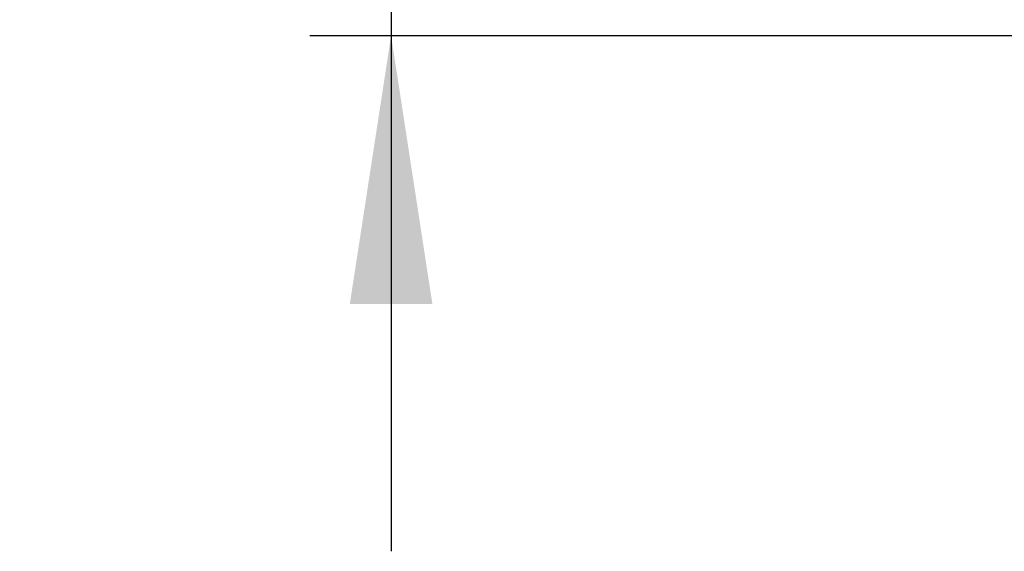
# Model space of a CAD drawing. Header units: millimetres. Extents: x 5 to 273, y 7 to 200.
# Tile 7 of 34: x 33.95 to 46.08, y 122.66 to 129.2. Entities that reach past the tile are written whole.
import ezdxf

# ---------------------------------------------------------------- set-up
doc = ezdxf.new("R2010")
doc.units = ezdxf.units.MM
doc.layers.add('FORMAT', color=7, linetype='Continuous')
doc.styles.add('SLDTEXTSTYLE0', font='TXT', dxfattribs={"width": 0.75})
doc.dimstyles.new('SLDDIMSTYLE3', dxfattribs={"dimtxt": 3.5, "dimasz": 3.302, "dimexe": 0, "dimexo": 0.0625, "dimgap": 0.875, "dimtad": 1, "dimdec": 1, "dimlfac": 5, "dimrnd": 1e-09, "dimzin": 12, "dimdsep": 46, "dimtxsty": 'SLDTEXTSTYLE0', "dimsah": 1, "dimcen": 0.09, "dimadec": 0, "dimazin": 3, "dimtfac": 1, "dimtdec": 1, "dimtmove": 0, "dimatfit": 0, "dimfxl": 0, "dimfrac": 2, "dimtolj": 1, "dimtzin": 12, "dimarcsym": 0})

# ---------------------------------------------------------------- blocks, each defined once
blk = doc.blocks.new('_D_5')
at = {"layer": 'FORMAT'}
for p, q in [((38.526, 149.267), (38.526, 155.617)), ((48.674, 149.267), (37.526, 149.267)), ((38.526, 149.267), (38.526, 129.007)), ((47.364, 129.007), (37.526, 129.007)), ((38.526, 129.007), (38.526, 122.657))]:
    blk.add_line(p, q, dxfattribs=at)
for points in [[(38.526, 149.267), (39.034, 152.569), (38.018, 152.569)], [(38.526, 129.007), (38.018, 125.705), (39.034, 125.705)]]:
    blk.add_solid(points, dxfattribs=at)
at = {"layer": 'FORMAT', "insert": (34.014, 133.691), "char_height": 3.5, "attachment_point": 1, "rotation": 90, "style": 'SLDTEXTSTYLE0'}
blk.add_mtext('101.3', dxfattribs=at)

msp = doc.modelspace()

# ---------------------------------------------------------------- dimensions: what is measured, and where the dimension line sits
at = {"layer": 'FORMAT'}
dim = msp.add_linear_dim(base=(38.526, 129.007), p1=(49.674, 149.267), p2=(48.364, 129.007), angle=90, dimstyle='SLDDIMSTYLE3', dxfattribs=at)
dim.commit()
dim.dimension.update_dxf_attribs({"geometry": '_D_5', "text_midpoint": (38.526, 139.51), "dimtype": 160})

doc.saveas('drawing.dxf')
